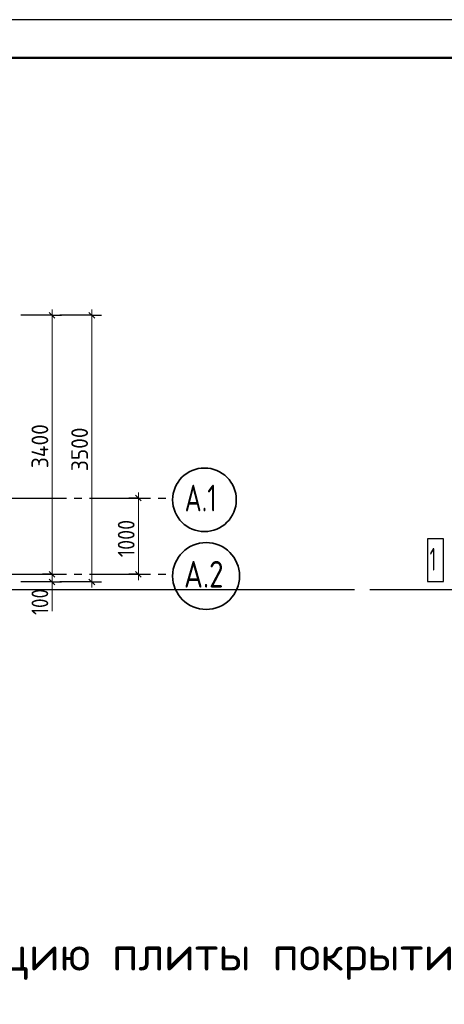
# Model space of a CAD drawing. Header units: millimetres. Extents: x 0 to 50400, y 0 to 35640.
# Tile 4 of 12: x 13329 to 20011, y 20136 to 35640. Entities that reach past the tile are written whole.
import ezdxf

# ---------------------------------------------------------------- set-up
doc = ezdxf.new("R2010")
doc.units = ezdxf.units.MM
doc.linetypes.add('______5', pattern=[1320, 960, -120, 120, -120])
for name, color, linetype, lineweight in [('Standard', 7, 'Continuous', 25), ('Позиционная метка номер позиции', 7, 'Continuous', 13), ('Примечания', 7, 'Continuous', 13), ('Размерная линия_ общее', 7, 'Continuous', 13)]:
    doc.layers.add(name, color=color, linetype=linetype, lineweight=lineweight)
doc.layers.add('Оси', color=7, linetype='______5', true_color=0x656565)
doc.styles.add('ISOCPEUR', font='txt')

msp = doc.modelspace()

# ---------------------------------------------------------------- linework, layer by layer
at = {"layer": 'Standard', "color": 254, "linetype": 'Continuous', "lineweight": -3, "true_color": 0xc4c4ff, "transparency": 33554687}
msp.add_line((5067, 26667), (18600, 26667), dxfattribs=at)
at = {"layer": 'Standard', "color": 7, "linetype": 'Continuous', "lineweight": 25, "transparency": 33554687}
msp.add_lwpolyline([(0, 0), (50400, 0), (50400, 35640), (0, 35640), (0, 0)], close=True, dxfattribs=at)
at = {"layer": 'Standard', "color": 254, "linetype": 'Continuous', "lineweight": 25, "true_color": 0xc4c4ff, "transparency": 33554687}
msp.add_lwpolyline([(18840, 26667), (34827, 26667), (34827, 35558)], dxfattribs=at)
at = {"layer": 'Standard', "color": 7, "linetype": 'Continuous', "lineweight": 50, "transparency": 33554687}
msp.add_lwpolyline([(2400, 35040), (49800, 35040), (49800, 600), (2400, 600), (2400, 35040)], close=True, dxfattribs=at)
at = {"layer": 'Оси', "color": 8, "linetype": '______5', "lineweight": -3, "transparency": 33554687}
for p, q in [((5187, 28107), (15736, 28107)), ((5187, 26907), (15736, 26907))]:
    msp.add_line(p, q, dxfattribs=at)
at = {"layer": 'Оси', "color": 7, "linetype": 'Continuous', "lineweight": 35, "transparency": 33554687}
for centre, radius in [((16237, 28080), 501), ((16263, 26880), 527)]:
    msp.add_circle(centre, radius, dxfattribs=at)
at = {"layer": 'Позиционная метка номер позиции', "color": 7, "linetype": 'Continuous', "lineweight": 25, "transparency": 33554687}
msp.add_lwpolyline([(19745, 26796), (19997, 26796), (19997, 27468), (19745, 27468), (19745, 26796)], dxfattribs=at)
at = {"layer": 'Примечания', "color": 7, "linetype": 'Continuous', "lineweight": 13, "transparency": 33554687}
msp.add_line((13839, 26787), (13839, 26328), dxfattribs=at)
at = {"layer": 'Размерная линия_ общее', "color": 7, "linetype": 'Continuous', "lineweight": 25, "transparency": 33554687}
for p, q in [((13884, 30942), (13794, 31032)), ((14509, 30942), (14419, 31032)), ((15242, 28062), (15152, 28152)), ((13884, 26862), (13794, 26952)), ((13884, 26742), (13794, 26832)), ((14509, 26742), (14419, 26832)), ((15242, 26862), (15152, 26952))]:
    msp.add_line(p, q, dxfattribs=at)
at = {"layer": 'Размерная линия_ общее', "color": 7, "linetype": 'Continuous', "lineweight": 13, "transparency": 33554687}
for p, q in [((13839, 30987), (13839, 31077)), ((14464, 30987), (14464, 31077)), ((13839, 26907), (13839, 30987)), ((15197, 28107), (15197, 28197)), ((13839, 26787), (13839, 26907)), ((15197, 26907), (15197, 26817)), ((13839, 26787), (13839, 26697)), ((14464, 26787), (14464, 26697))]:
    msp.add_line(p, q, dxfattribs=at)
at = {"layer": 'Размерная линия_ общее', "color": 253, "linetype": 'Continuous', "lineweight": -3, "true_color": 0xa0a0a0, "transparency": 33554687}
for p, q in [((13839, 30987), (13347, 30987)), ((13839, 30987), (13689, 30987)), ((13839, 30987), (13989, 30987)), ((14464, 30987), (13959, 30987)), ((14464, 30987), (14314, 30987)), ((14464, 30987), (14614, 30987)), ((15197, 28107), (15047, 28107)), ((15197, 28107), (15347, 28107)), ((13839, 26907), (13689, 26907)), ((13839, 26907), (13989, 26907)), ((13839, 26907), (13839, 26907)), ((15197, 26907), (15047, 26907)), ((15197, 26907), (15347, 26907)), ((13839, 26787), (13689, 26787)), ((13839, 26787), (13989, 26787)), ((14464, 26787), (13959, 26787)), ((14464, 26787), (14314, 26787)), ((14464, 26787), (14614, 26787))]:
    msp.add_line(p, q, dxfattribs=at)
at = {"layer": 'Размерная линия_ общее', "color": 7, "linetype": 'Continuous', "lineweight": 13, "transparency": 33554687}
for points in [[(14464, 26787), (14464, 28479), (14464, 28479), (14464, 30987)], [(15197, 26907), (15197, 27161), (15197, 27161), (15197, 28107)]]:
    msp.add_lwpolyline(points, dxfattribs=at)
at = {"layer": 'Размерная линия_ общее', "color": 253, "linetype": 'Continuous', "lineweight": -3, "true_color": 0xa0a0a0, "transparency": 33554687}
msp.add_lwpolyline([(13839, 26787), (13819, 26787), (13819, 26787), (13347, 26787)], dxfattribs=at)

# ---------------------------------------------------------------- texts
at = {"layer": 'Standard', "color": 7, "linetype": 'Continuous', "lineweight": 50, "transparency": 33554687, "insert": (3798, 20521), "char_height": 540, "width": 23260.17, "attachment_point": 7, "style": 'ISOCPEUR'}
msp.add_mtext('\\W0.99;Спецификация на конструкцию плиты покрытия выхода на кровлю', dxfattribs=at)
at = {"layer": 'Оси', "color": 7, "linetype": 'Continuous', "lineweight": 35, "transparency": 33554687, "char_height": 420, "attachment_point": 7, "style": 'ISOCPEUR'}
for s, insert, width in [('\\W0.71;А.1', (15925, 27897), 773.24), ('\\W0.79;А.2', (15914, 26697), 863.99)]:
    msp.add_mtext(s, dxfattribs=dict(at, insert=insert, width=width))
at = {"layer": 'Позиционная метка номер позиции', "color": 7, "linetype": 'Continuous', "lineweight": 25, "transparency": 33554687, "insert": (19781, 26964), "char_height": 360, "width": 280.01, "attachment_point": 7, "style": 'ISOCPEUR'}
msp.add_mtext('\\W0.56;1', dxfattribs=at)
at = {"layer": 'Размерная линия_ общее', "color": 7, "linetype": 'Continuous', "lineweight": 25, "transparency": 33554687, "char_height": 264, "attachment_point": 7, "rotation": 90, "style": 'ISOCPEUR'}
for s, insert, width in [('\\W0.93;3400', (13779, 28578), 888.46), ('\\W0.93;3500', (14404, 28531), 861.71), ('\\W0.87;1000', (15137, 27177), 800.29), ('\\W0.83;100', (13779, 26267), 610.29)]:
    msp.add_mtext(s, dxfattribs=dict(at, insert=insert, width=width))

doc.saveas('drawing.dxf')
